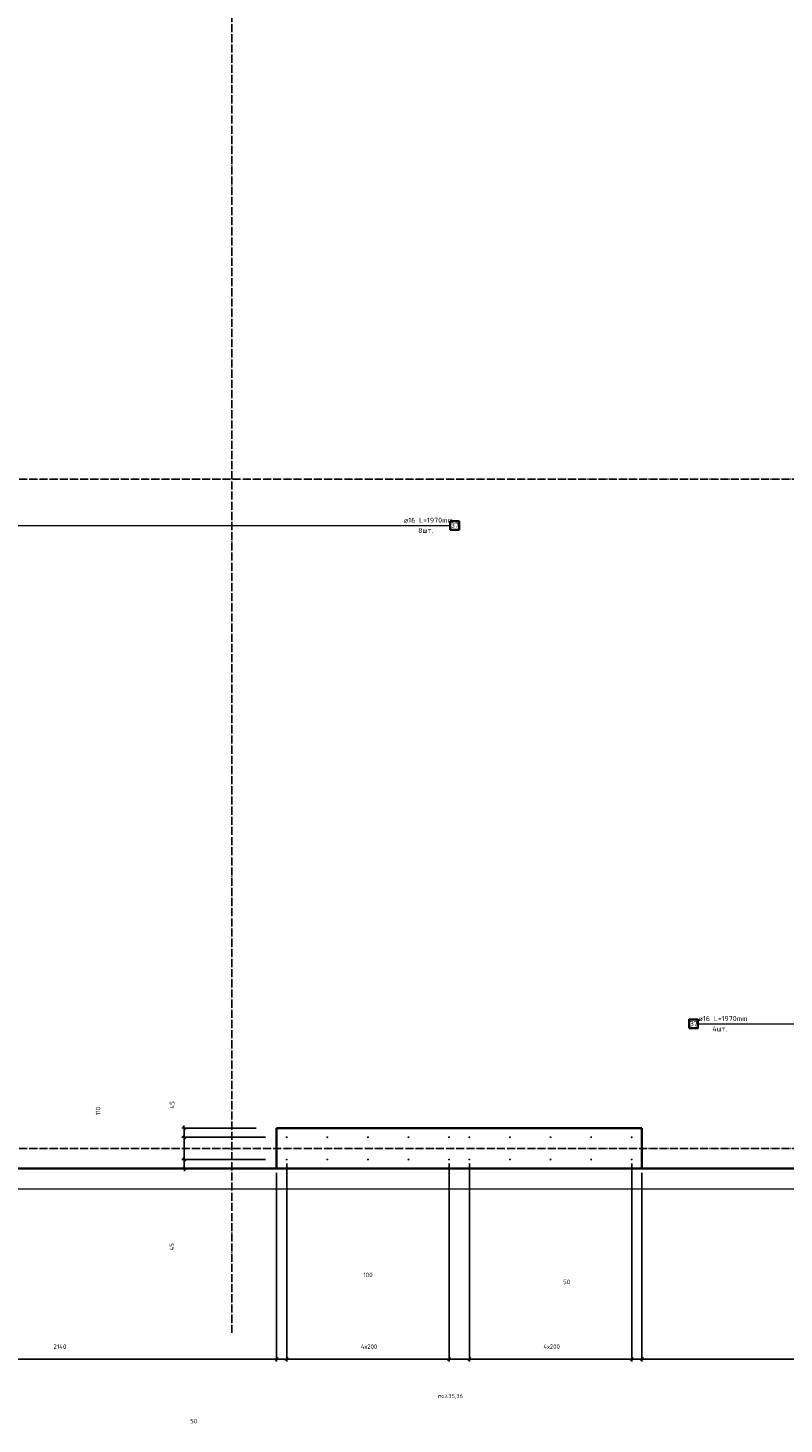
# Model space of a CAD drawing. Header units: millimetres. Extents: x -3170 to 89801, y -74170 to 82422.
# Tile 42 of 105: x 67395 to 71121, y 15381 to 22264. Entities that reach past the tile are written whole.
import ezdxf

# ---------------------------------------------------------------- set-up
doc = ezdxf.new("R2010")
doc.units = ezdxf.units.MM
doc.header["$PDMODE"] = 65
for name, pattern in [('______11', [50, 40, -5, 0, -5]), ('______3', [50, 40, -10]), ('______5', [110, 80, -10, 10, -10])]:
    doc.linetypes.add(name, pattern=pattern)
for name, color, linetype, lineweight in [('Standard', 7, 'Continuous', 25), ('Арм.стержн. Выпуски', 180, 'Continuous', 35), ('Балка_ общее', 7, '______3', 13), ('Размерная линия_ общее', 7, 'Continuous', 13)]:
    doc.layers.add(name, color=color, linetype=linetype, lineweight=lineweight)
doc.layers.add('Осевая линия_ общее', color=7, linetype='______5', lineweight=13, true_color=0xa0a0a0)
doc.styles.add('ISOCPEUR', font='ISOCPEUR')
doc.dimstyles.new('DIMSTYLE_3', dxfattribs={"dimtxt": 22, "dimasz": 25, "dimexe": 0, "dimexo": 0, "dimgap": 11, "dimtad": 2, "dimdec": 0, "dimrnd": 5, "dimzin": 12, "dimdsep": 46, "dimtxsty": 'ISOCPEUR', "dimblk1": 'ALL_ML_STRICH', "dimblk2": 'ALL_ML_STRICH', "dimsah": 1, "dimcen": 0, "dimclrd": 7, "dimclre": 256, "dimclrt": 7, "dimadec": 0, "dimazin": 0, "dimtfac": 1, "dimtdec": 0, "dimtix": 1, "dimtmove": 2, "dimatfit": 3, "dimfxl": 0, "dimtzin": 0, "dimlwd": 0, "dimlwe": -3, "dimarcsym": 0})
doc.dimstyles.new('DIMSTYLE_7', dxfattribs={"dimtxt": 22, "dimasz": 25, "dimexe": 0, "dimexo": 0, "dimgap": 11, "dimtad": 0, "dimdec": 0, "dimrnd": 5, "dimzin": 12, "dimdsep": 46, "dimtxsty": 'ISOCPEUR', "dimblk1": 'ALL_ML_STRICH', "dimblk2": 'ALL_ML_STRICH', "dimsah": 1, "dimcen": 0, "dimclrd": 7, "dimclre": 256, "dimclrt": 7, "dimadec": 0, "dimazin": 0, "dimtfac": 1, "dimtdec": 0, "dimtix": 1, "dimtmove": 2, "dimatfit": 3, "dimfxl": 0, "dimtzin": 0, "dimlwd": 0, "dimlwe": -3, "dimarcsym": 0})
doc.dimstyles.new('DIMSTYLE_9', dxfattribs={"dimtxt": 22, "dimasz": 25, "dimexe": 0, "dimexo": 0, "dimgap": 11, "dimtad": 2, "dimdec": 0, "dimrnd": 5, "dimzin": 12, "dimdsep": 46, "dimtxsty": 'ISOCPEUR', "dimblk1": 'ALL_ML_STRICH', "dimblk2": 'ALL_ML_STRICH', "dimsah": 1, "dimcen": 0, "dimclrd": 7, "dimclre": 256, "dimclrt": 7, "dimadec": 0, "dimazin": 0, "dimtfac": 1, "dimtdec": 0, "dimtix": 1, "dimtmove": 2, "dimatfit": 3, "dimfxl": 0, "dimtvp": 1.2, "dimtzin": 0, "dimlwd": 0, "dimlwe": -3, "dimarcsym": 0})

# ---------------------------------------------------------------- blocks, each defined once
blk = doc.blocks.new('СЛОЖНЫЙ_ОБЪЕКТ_6')
at = {"layer": 'Осевая линия_ общее', "color": 253, "linetype": '______11', "lineweight": -3, "true_color": 0xa0a0a0, "transparency": 33554687}
for p, q in [((68400, 15830), (68400, 40010)), ((56930, 20040), (74900, 20040)), ((56930, 16740), (74900, 16740))]:
    blk.add_line(p, q, dxfattribs=at)
blk = doc.blocks.new('ALL_ML_STRICH')
at = {"color": 0, "linetype": 'ByBlock', "lineweight": -2}
for p, q in [((-1, 0), (0.5, 0)), ((-0.3, -0.3), (0.3, 0.3)), ((0, -0.5), (0, 0.5))]:
    blk.add_line(p, q, dxfattribs=at)
blk = doc.blocks.new('*D407')
at = {"layer": 'DEFPOINTS', "color": 7, "linetype": 'Continuous', "lineweight": 13, "transparency": 33554687}
for p in [(68665, 16685), (68165.2, 16640), (68620, 16640)]:
    blk.add_point(p, dxfattribs=at)
at = {"layer": 'Размерная линия_ общее', "color": 253, "linetype": 'Continuous', "lineweight": -2, "true_color": 0xa0a0a0, "transparency": 33554687}
for p, q in [((68565, 16685), (68165.2, 16685)), ((68520, 16640), (68165.2, 16640))]:
    blk.add_line(p, q, dxfattribs=at)
at = {"layer": 'Размерная линия_ общее', "color": 7, "linetype": 'Continuous', "lineweight": -2, "transparency": 33554687}
blk.add_line((68165.2, 16640), (68165.2, 16685), dxfattribs=at)
at = {"layer": 'Размерная линия_ общее', "color": 7, "linetype": 'Continuous', "lineweight": 13, "transparency": 33554687, "xscale": 25, "yscale": 25, "zscale": 25}
for p, rotation in [((68165.2, 16685), 90), ((68165.2, 16640), 270)]:
    blk.add_blockref('ALL_ML_STRICH', p, dxfattribs=dict(at, rotation=rotation))
at = {"layer": 'Размерная линия_ общее', "color": 7, "linetype": 'Continuous', "lineweight": 13, "transparency": 33554687, "insert": (68103.7, 16254.4), "char_height": 22, "width": 44, "attachment_point": 5, "rotation": 90, "style": 'ISOCPEUR'}
blk.add_mtext('\\A1;{45}', dxfattribs=at)
blk = doc.blocks.new('*D408')
at = {"layer": 'DEFPOINTS', "color": 7, "linetype": 'Continuous', "lineweight": 13, "transparency": 33554687}
for p in [(68665, 16795), (68165.2, 16685), (68665, 16685)]:
    blk.add_point(p, dxfattribs=at)
at = {"layer": 'Размерная линия_ общее', "color": 253, "linetype": 'Continuous', "lineweight": -2, "true_color": 0xa0a0a0, "transparency": 33554687}
for p, q in [((68565, 16795), (68165.2, 16795)), ((68565, 16685), (68165.2, 16685))]:
    blk.add_line(p, q, dxfattribs=at)
at = {"layer": 'Размерная линия_ общее', "color": 7, "linetype": 'Continuous', "lineweight": -2, "transparency": 33554687}
blk.add_line((68165.2, 16685), (68165.2, 16795), dxfattribs=at)
at = {"layer": 'Размерная линия_ общее', "color": 7, "linetype": 'Continuous', "lineweight": 13, "transparency": 33554687, "xscale": 25, "yscale": 25, "zscale": 25}
for p, rotation in [((68165.2, 16795), 90), ((68165.2, 16685), 270)]:
    blk.add_blockref('ALL_ML_STRICH', p, dxfattribs=dict(at, rotation=rotation))
at = {"layer": 'Размерная линия_ общее', "color": 7, "linetype": 'Continuous', "lineweight": 13, "transparency": 33554687, "insert": (67739.9, 16924.1), "char_height": 22, "width": 66, "attachment_point": 5, "rotation": 90, "style": 'ISOCPEUR'}
blk.add_mtext('\\A1;{110}', dxfattribs=at)
blk = doc.blocks.new('*D409')
at = {"layer": 'DEFPOINTS', "color": 7, "linetype": 'Continuous', "lineweight": 13, "transparency": 33554687}
for p in [(68620, 16840), (68165.2, 16795), (68665, 16795)]:
    blk.add_point(p, dxfattribs=at)
at = {"layer": 'Размерная линия_ общее', "color": 253, "linetype": 'Continuous', "lineweight": -2, "true_color": 0xa0a0a0, "transparency": 33554687}
for p, q in [((68520, 16840), (68165.2, 16840)), ((68565, 16795), (68165.2, 16795))]:
    blk.add_line(p, q, dxfattribs=at)
at = {"layer": 'Размерная линия_ общее', "color": 7, "linetype": 'Continuous', "lineweight": -2, "transparency": 33554687}
blk.add_line((68165.2, 16795), (68165.2, 16840), dxfattribs=at)
at = {"layer": 'Размерная линия_ общее', "color": 7, "linetype": 'Continuous', "lineweight": 13, "transparency": 33554687, "xscale": 25, "yscale": 25, "zscale": 25}
for p, rotation in [((68165.2, 16840), 90), ((68165.2, 16795), 270)]:
    blk.add_blockref('ALL_ML_STRICH', p, dxfattribs=dict(at, rotation=rotation))
at = {"layer": 'Размерная линия_ общее', "color": 7, "linetype": 'Continuous', "lineweight": 13, "transparency": 33554687, "insert": (68104.8, 16953.9), "char_height": 22, "width": 44, "attachment_point": 5, "rotation": 90, "style": 'ISOCPEUR'}
blk.add_mtext('\\A1;{45}', dxfattribs=at)
blk = doc.blocks.new('*D622')
at = {"layer": 'DEFPOINTS', "color": 7, "linetype": 'Continuous', "lineweight": 13, "transparency": 33554687}
for p in [(66480, 16640), (68620, 16640), (66480, 15701.3)]:
    blk.add_point(p, dxfattribs=at)
at = {"layer": 'Размерная линия_ общее', "color": 253, "linetype": 'Continuous', "lineweight": -2, "true_color": 0xa0a0a0, "transparency": 33554687}
for p, q in [((66480, 16620), (66480, 15701.3)), ((68620, 16620), (68620, 15701.3))]:
    blk.add_line(p, q, dxfattribs=at)
at = {"layer": 'Размерная линия_ общее', "color": 7, "linetype": 'Continuous', "lineweight": -2, "transparency": 33554687}
blk.add_line((66480, 15701.3), (68620, 15701.3), dxfattribs=at)
at = {"layer": 'Размерная линия_ общее', "color": 7, "linetype": 'Continuous', "lineweight": 13, "transparency": 33554687, "xscale": 25, "yscale": 25, "zscale": 25, "rotation": 180}
blk.add_blockref('ALL_ML_STRICH', (66480, 15701.3), dxfattribs=at)
at = {"layer": 'Размерная линия_ общее', "color": 7, "linetype": 'Continuous', "lineweight": 13, "transparency": 33554687, "xscale": 25, "yscale": 25, "zscale": 25}
blk.add_blockref('ALL_ML_STRICH', (68620, 15701.3), dxfattribs=at)
at = {"layer": 'Размерная линия_ общее', "color": 7, "linetype": 'Continuous', "lineweight": 13, "transparency": 33554687, "insert": (67552.2, 15762.3), "char_height": 22, "width": 88, "attachment_point": 5, "style": 'ISOCPEUR'}
blk.add_mtext('\\A1;{2140}', dxfattribs=at)
blk = doc.blocks.new('*D623')
at = {"layer": 'DEFPOINTS', "color": 7, "linetype": 'Continuous', "lineweight": 13, "transparency": 33554687}
for p in [(68670, 16685), (68620, 16640), (68620, 15701.3)]:
    blk.add_point(p, dxfattribs=at)
at = {"layer": 'Размерная линия_ общее', "color": 253, "linetype": 'Continuous', "lineweight": -2, "true_color": 0xa0a0a0, "transparency": 33554687}
for p, q in [((68670, 16665), (68670, 15701.3)), ((68620, 16620), (68620, 15701.3))]:
    blk.add_line(p, q, dxfattribs=at)
at = {"layer": 'Размерная линия_ общее', "color": 7, "linetype": 'Continuous', "lineweight": -2, "transparency": 33554687}
blk.add_line((68620, 15701.3), (68670, 15701.3), dxfattribs=at)
at = {"layer": 'Размерная линия_ общее', "color": 7, "linetype": 'Continuous', "lineweight": 13, "transparency": 33554687, "xscale": 25, "yscale": 25, "zscale": 25, "rotation": 180}
blk.add_blockref('ALL_ML_STRICH', (68620, 15701.3), dxfattribs=at)
at = {"layer": 'Размерная линия_ общее', "color": 7, "linetype": 'Continuous', "lineweight": 13, "transparency": 33554687, "xscale": 25, "yscale": 25, "zscale": 25}
blk.add_blockref('ALL_ML_STRICH', (68670, 15701.3), dxfattribs=at)
at = {"layer": 'Размерная линия_ общее', "color": 7, "linetype": 'Continuous', "lineweight": 13, "transparency": 33554687, "insert": (68211.4, 15395.1), "char_height": 22, "width": 44, "attachment_point": 5, "style": 'ISOCPEUR'}
blk.add_mtext('\\A1;{50}', dxfattribs=at)
blk = doc.blocks.new('*D624')
at = {"layer": 'DEFPOINTS', "color": 7, "linetype": 'Continuous', "lineweight": 13, "transparency": 33554687}
for p in [(68670, 16685), (69470, 16685), (68670, 15701.3)]:
    blk.add_point(p, dxfattribs=at)
at = {"layer": 'Размерная линия_ общее', "color": 253, "linetype": 'Continuous', "lineweight": -2, "true_color": 0xa0a0a0, "transparency": 33554687}
for p, q in [((68670, 16665), (68670, 15701.3)), ((69470, 16665), (69470, 15701.3))]:
    blk.add_line(p, q, dxfattribs=at)
at = {"layer": 'Размерная линия_ общее', "color": 7, "linetype": 'Continuous', "lineweight": -2, "transparency": 33554687}
blk.add_line((68670, 15701.3), (69470, 15701.3), dxfattribs=at)
at = {"layer": 'Размерная линия_ общее', "color": 7, "linetype": 'Continuous', "lineweight": 13, "transparency": 33554687, "xscale": 25, "yscale": 25, "zscale": 25, "rotation": 180}
blk.add_blockref('ALL_ML_STRICH', (68670, 15701.3), dxfattribs=at)
at = {"layer": 'Размерная линия_ общее', "color": 7, "linetype": 'Continuous', "lineweight": 13, "transparency": 33554687, "xscale": 25, "yscale": 25, "zscale": 25}
blk.add_blockref('ALL_ML_STRICH', (69470, 15701.3), dxfattribs=at)
at = {"layer": 'Размерная линия_ общее', "color": 7, "linetype": 'Continuous', "lineweight": 13, "transparency": 33554687, "insert": (69035, 15773.3), "char_height": 22, "width": 1.1, "attachment_point": 1, "line_spacing_factor": 0.60241, "style": 'ISOCPEUR'}
blk.add_mtext('\\W0.91;4х200', dxfattribs=at)
blk = doc.blocks.new('*D625')
at = {"layer": 'DEFPOINTS', "color": 7, "linetype": 'Continuous', "lineweight": 13, "transparency": 33554687}
for p in [(69470, 16685), (69570, 16685), (69470, 15701.3)]:
    blk.add_point(p, dxfattribs=at)
at = {"layer": 'Размерная линия_ общее', "color": 253, "linetype": 'Continuous', "lineweight": -2, "true_color": 0xa0a0a0, "transparency": 33554687}
for p, q in [((69470, 16665), (69470, 15701.3)), ((69570, 16665), (69570, 15701.3))]:
    blk.add_line(p, q, dxfattribs=at)
at = {"layer": 'Размерная линия_ общее', "color": 7, "linetype": 'Continuous', "lineweight": -2, "transparency": 33554687}
blk.add_line((69470, 15701.3), (69570, 15701.3), dxfattribs=at)
at = {"layer": 'Размерная линия_ общее', "color": 7, "linetype": 'Continuous', "lineweight": 13, "transparency": 33554687, "xscale": 25, "yscale": 25, "zscale": 25, "rotation": 180}
blk.add_blockref('ALL_ML_STRICH', (69470, 15701.3), dxfattribs=at)
at = {"layer": 'Размерная линия_ общее', "color": 7, "linetype": 'Continuous', "lineweight": 13, "transparency": 33554687, "xscale": 25, "yscale": 25, "zscale": 25}
blk.add_blockref('ALL_ML_STRICH', (69570, 15701.3), dxfattribs=at)
at = {"layer": 'Размерная линия_ общее', "color": 7, "linetype": 'Continuous', "lineweight": 13, "transparency": 33554687, "insert": (69070.2, 16116.1), "char_height": 22, "width": 66, "attachment_point": 5, "style": 'ISOCPEUR'}
blk.add_mtext('\\A1;{100}', dxfattribs=at)
blk = doc.blocks.new('*D626')
at = {"layer": 'DEFPOINTS', "color": 7, "linetype": 'Continuous', "lineweight": 13, "transparency": 33554687}
for p in [(69570, 16685), (70370, 16685), (69570, 15701.3)]:
    blk.add_point(p, dxfattribs=at)
at = {"layer": 'Размерная линия_ общее', "color": 253, "linetype": 'Continuous', "lineweight": -2, "true_color": 0xa0a0a0, "transparency": 33554687}
for p, q in [((69570, 16665), (69570, 15701.3)), ((70370, 16665), (70370, 15701.3))]:
    blk.add_line(p, q, dxfattribs=at)
at = {"layer": 'Размерная линия_ общее', "color": 7, "linetype": 'Continuous', "lineweight": -2, "transparency": 33554687}
blk.add_line((69570, 15701.3), (70370, 15701.3), dxfattribs=at)
at = {"layer": 'Размерная линия_ общее', "color": 7, "linetype": 'Continuous', "lineweight": 13, "transparency": 33554687, "xscale": 25, "yscale": 25, "zscale": 25, "rotation": 180}
blk.add_blockref('ALL_ML_STRICH', (69570, 15701.3), dxfattribs=at)
at = {"layer": 'Размерная линия_ общее', "color": 7, "linetype": 'Continuous', "lineweight": 13, "transparency": 33554687, "xscale": 25, "yscale": 25, "zscale": 25}
blk.add_blockref('ALL_ML_STRICH', (70370, 15701.3), dxfattribs=at)
at = {"layer": 'Размерная линия_ общее', "color": 7, "linetype": 'Continuous', "lineweight": 13, "transparency": 33554687, "insert": (69935, 15773.3), "char_height": 22, "width": 1.1, "attachment_point": 1, "line_spacing_factor": 0.60241, "style": 'ISOCPEUR'}
blk.add_mtext('\\W0.91;4х200', dxfattribs=at)
blk = doc.blocks.new('*D627')
at = {"layer": 'DEFPOINTS', "color": 7, "linetype": 'Continuous', "lineweight": 13, "transparency": 33554687}
for p in [(70370, 16685), (70420, 16640), (70370, 15701.3)]:
    blk.add_point(p, dxfattribs=at)
at = {"layer": 'Размерная линия_ общее', "color": 253, "linetype": 'Continuous', "lineweight": -2, "true_color": 0xa0a0a0, "transparency": 33554687}
for p, q in [((70370, 16665), (70370, 15701.3)), ((70420, 16620), (70420, 15701.3))]:
    blk.add_line(p, q, dxfattribs=at)
at = {"layer": 'Размерная линия_ общее', "color": 7, "linetype": 'Continuous', "lineweight": -2, "transparency": 33554687}
blk.add_line((70370, 15701.3), (70420, 15701.3), dxfattribs=at)
at = {"layer": 'Размерная линия_ общее', "color": 7, "linetype": 'Continuous', "lineweight": 13, "transparency": 33554687, "xscale": 25, "yscale": 25, "zscale": 25, "rotation": 180}
blk.add_blockref('ALL_ML_STRICH', (70370, 15701.3), dxfattribs=at)
at = {"layer": 'Размерная линия_ общее', "color": 7, "linetype": 'Continuous', "lineweight": 13, "transparency": 33554687, "xscale": 25, "yscale": 25, "zscale": 25}
blk.add_blockref('ALL_ML_STRICH', (70420, 15701.3), dxfattribs=at)
at = {"layer": 'Размерная линия_ общее', "color": 7, "linetype": 'Continuous', "lineweight": 13, "transparency": 33554687, "insert": (70049.2, 16081.4), "char_height": 22, "width": 44, "attachment_point": 5, "style": 'ISOCPEUR'}
blk.add_mtext('\\A1;{50}', dxfattribs=at)
blk = doc.blocks.new('*D628')
at = {"layer": 'DEFPOINTS', "color": 7, "linetype": 'Continuous', "lineweight": 13, "transparency": 33554687}
for p in [(70420, 16640), (72650, 16640), (70420, 15701.3)]:
    blk.add_point(p, dxfattribs=at)
at = {"layer": 'Размерная линия_ общее', "color": 253, "linetype": 'Continuous', "lineweight": -2, "true_color": 0xa0a0a0, "transparency": 33554687}
for p, q in [((70420, 16620), (70420, 15701.3)), ((72650, 16620), (72650, 15701.3))]:
    blk.add_line(p, q, dxfattribs=at)
at = {"layer": 'Размерная линия_ общее', "color": 7, "linetype": 'Continuous', "lineweight": -2, "transparency": 33554687}
blk.add_line((70420, 15701.3), (72650, 15701.3), dxfattribs=at)
at = {"layer": 'Размерная линия_ общее', "color": 7, "linetype": 'Continuous', "lineweight": 13, "transparency": 33554687, "xscale": 25, "yscale": 25, "zscale": 25, "rotation": 180}
blk.add_blockref('ALL_ML_STRICH', (70420, 15701.3), dxfattribs=at)
at = {"layer": 'Размерная линия_ общее', "color": 7, "linetype": 'Continuous', "lineweight": 13, "transparency": 33554687, "xscale": 25, "yscale": 25, "zscale": 25}
blk.add_blockref('ALL_ML_STRICH', (72650, 15701.3), dxfattribs=at)
at = {"layer": 'Размерная линия_ общее', "color": 7, "linetype": 'Continuous', "lineweight": 13, "transparency": 33554687, "insert": (71536.1, 15762.3), "char_height": 22, "width": 88, "attachment_point": 5, "style": 'ISOCPEUR'}
blk.add_mtext('\\A1;{2230}', dxfattribs=at)

msp = doc.modelspace()

# ---------------------------------------------------------------- hatches: boundary and pattern name
at = {"layer": 'Арм.стержн. Выпуски', "linetype": 'Continuous', "lineweight": 35, "transparency": 33554687}
for points in [[(68675, 16795), (68674.6, 16796.9), (68673.5, 16798.5), (68671.9, 16799.6), (68670, 16800), (68668.1, 16799.6), (68666.5, 16798.5), (68665.4, 16796.9), (68665, 16795), (68665.4, 16793.1), (68666.5, 16791.5), (68668.1, 16790.4), (68670, 16790), (68671.9, 16790.4), (68673.5, 16791.5), (68674.6, 16793.1)], [(68875, 16795), (68874.6, 16796.9), (68873.5, 16798.5), (68871.9, 16799.6), (68870, 16800), (68868.1, 16799.6), (68866.5, 16798.5), (68865.4, 16796.9), (68865, 16795), (68865.4, 16793.1), (68866.5, 16791.5), (68868.1, 16790.4), (68870, 16790), (68871.9, 16790.4), (68873.5, 16791.5), (68874.6, 16793.1)], [(69075, 16795), (69074.6, 16796.9), (69073.5, 16798.5), (69071.9, 16799.6), (69070, 16800), (69068.1, 16799.6), (69066.5, 16798.5), (69065.4, 16796.9), (69065, 16795), (69065.4, 16793.1), (69066.5, 16791.5), (69068.1, 16790.4), (69070, 16790), (69071.9, 16790.4), (69073.5, 16791.5), (69074.6, 16793.1)], [(69275, 16795), (69274.6, 16796.9), (69273.5, 16798.5), (69271.9, 16799.6), (69270, 16800), (69268.1, 16799.6), (69266.5, 16798.5), (69265.4, 16796.9), (69265, 16795), (69265.4, 16793.1), (69266.5, 16791.5), (69268.1, 16790.4), (69270, 16790), (69271.9, 16790.4), (69273.5, 16791.5), (69274.6, 16793.1)], [(69475, 16795), (69474.6, 16796.9), (69473.5, 16798.5), (69471.9, 16799.6), (69470, 16800), (69468.1, 16799.6), (69466.5, 16798.5), (69465.4, 16796.9), (69465, 16795), (69465.4, 16793.1), (69466.5, 16791.5), (69468.1, 16790.4), (69470, 16790), (69471.9, 16790.4), (69473.5, 16791.5), (69474.6, 16793.1)], [(69575, 16795), (69574.6, 16796.9), (69573.5, 16798.5), (69571.9, 16799.6), (69570, 16800), (69568.1, 16799.6), (69566.5, 16798.5), (69565.4, 16796.9), (69565, 16795), (69565.4, 16793.1), (69566.5, 16791.5), (69568.1, 16790.4), (69570, 16790), (69571.9, 16790.4), (69573.5, 16791.5), (69574.6, 16793.1)], [(69775, 16795), (69774.6, 16796.9), (69773.5, 16798.5), (69771.9, 16799.6), (69770, 16800), (69768.1, 16799.6), (69766.5, 16798.5), (69765.4, 16796.9), (69765, 16795), (69765.4, 16793.1), (69766.5, 16791.5), (69768.1, 16790.4), (69770, 16790), (69771.9, 16790.4), (69773.5, 16791.5), (69774.6, 16793.1)], [(69975, 16795), (69974.6, 16796.9), (69973.5, 16798.5), (69971.9, 16799.6), (69970, 16800), (69968.1, 16799.6), (69966.5, 16798.5), (69965.4, 16796.9), (69965, 16795), (69965.4, 16793.1), (69966.5, 16791.5), (69968.1, 16790.4), (69970, 16790), (69971.9, 16790.4), (69973.5, 16791.5), (69974.6, 16793.1)], [(70175, 16795), (70174.6, 16796.9), (70173.5, 16798.5), (70171.9, 16799.6), (70170, 16800), (70168.1, 16799.6), (70166.5, 16798.5), (70165.4, 16796.9), (70165, 16795), (70165.4, 16793.1), (70166.5, 16791.5), (70168.1, 16790.4), (70170, 16790), (70171.9, 16790.4), (70173.5, 16791.5), (70174.6, 16793.1)], [(70375, 16795), (70374.6, 16796.9), (70373.5, 16798.5), (70371.9, 16799.6), (70370, 16800), (70368.1, 16799.6), (70366.5, 16798.5), (70365.4, 16796.9), (70365, 16795), (70365.4, 16793.1), (70366.5, 16791.5), (70368.1, 16790.4), (70370, 16790), (70371.9, 16790.4), (70373.5, 16791.5), (70374.6, 16793.1)], [(68675, 16685), (68674.6, 16686.9), (68673.5, 16688.5), (68671.9, 16689.6), (68670, 16690), (68668.1, 16689.6), (68666.5, 16688.5), (68665.4, 16686.9), (68665, 16685), (68665.4, 16683.1), (68666.5, 16681.5), (68668.1, 16680.4), (68670, 16680), (68671.9, 16680.4), (68673.5, 16681.5), (68674.6, 16683.1)], [(68875, 16685), (68874.6, 16686.9), (68873.5, 16688.5), (68871.9, 16689.6), (68870, 16690), (68868.1, 16689.6), (68866.5, 16688.5), (68865.4, 16686.9), (68865, 16685), (68865.4, 16683.1), (68866.5, 16681.5), (68868.1, 16680.4), (68870, 16680), (68871.9, 16680.4), (68873.5, 16681.5), (68874.6, 16683.1)], [(69075, 16685), (69074.6, 16686.9), (69073.5, 16688.5), (69071.9, 16689.6), (69070, 16690), (69068.1, 16689.6), (69066.5, 16688.5), (69065.4, 16686.9), (69065, 16685), (69065.4, 16683.1), (69066.5, 16681.5), (69068.1, 16680.4), (69070, 16680), (69071.9, 16680.4), (69073.5, 16681.5), (69074.6, 16683.1)], [(69275, 16685), (69274.6, 16686.9), (69273.5, 16688.5), (69271.9, 16689.6), (69270, 16690), (69268.1, 16689.6), (69266.5, 16688.5), (69265.4, 16686.9), (69265, 16685), (69265.4, 16683.1), (69266.5, 16681.5), (69268.1, 16680.4), (69270, 16680), (69271.9, 16680.4), (69273.5, 16681.5), (69274.6, 16683.1)], [(69475, 16685), (69474.6, 16686.9), (69473.5, 16688.5), (69471.9, 16689.6), (69470, 16690), (69468.1, 16689.6), (69466.5, 16688.5), (69465.4, 16686.9), (69465, 16685), (69465.4, 16683.1), (69466.5, 16681.5), (69468.1, 16680.4), (69470, 16680), (69471.9, 16680.4), (69473.5, 16681.5), (69474.6, 16683.1)], [(69575, 16685), (69574.6, 16686.9), (69573.5, 16688.5), (69571.9, 16689.6), (69570, 16690), (69568.1, 16689.6), (69566.5, 16688.5), (69565.4, 16686.9), (69565, 16685), (69565.4, 16683.1), (69566.5, 16681.5), (69568.1, 16680.4), (69570, 16680), (69571.9, 16680.4), (69573.5, 16681.5), (69574.6, 16683.1)], [(69775, 16685), (69774.6, 16686.9), (69773.5, 16688.5), (69771.9, 16689.6), (69770, 16690), (69768.1, 16689.6), (69766.5, 16688.5), (69765.4, 16686.9), (69765, 16685), (69765.4, 16683.1), (69766.5, 16681.5), (69768.1, 16680.4), (69770, 16680), (69771.9, 16680.4), (69773.5, 16681.5), (69774.6, 16683.1)], [(69975, 16685), (69974.6, 16686.9), (69973.5, 16688.5), (69971.9, 16689.6), (69970, 16690), (69968.1, 16689.6), (69966.5, 16688.5), (69965.4, 16686.9), (69965, 16685), (69965.4, 16683.1), (69966.5, 16681.5), (69968.1, 16680.4), (69970, 16680), (69971.9, 16680.4), (69973.5, 16681.5), (69974.6, 16683.1)], [(70175, 16685), (70174.6, 16686.9), (70173.5, 16688.5), (70171.9, 16689.6), (70170, 16690), (70168.1, 16689.6), (70166.5, 16688.5), (70165.4, 16686.9), (70165, 16685), (70165.4, 16683.1), (70166.5, 16681.5), (70168.1, 16680.4), (70170, 16680), (70171.9, 16680.4), (70173.5, 16681.5), (70174.6, 16683.1)], [(70375, 16685), (70374.6, 16686.9), (70373.5, 16688.5), (70371.9, 16689.6), (70370, 16690), (70368.1, 16689.6), (70366.5, 16688.5), (70365.4, 16686.9), (70365, 16685), (70365.4, 16683.1), (70366.5, 16681.5), (70368.1, 16680.4), (70370, 16680), (70371.9, 16680.4), (70373.5, 16681.5), (70374.6, 16683.1)]]:
    msp.add_hatch(color=4, dxfattribs=at).paths.add_polyline_path(points)

# ---------------------------------------------------------------- linework, layer by layer
at = {"color": 7, "linetype": 'Continuous', "lineweight": 35, "transparency": 33554687}
for p, q in [((68620, 16640), (68620, 16840)), ((68620, 16840), (70420, 16840)), ((70420, 16840), (70420, 16640)), ((70420, 16640), (68620, 16640))]:
    msp.add_line(p, q, dxfattribs=at)
at = {"layer": 'Standard', "color": 7, "linetype": 'Continuous', "lineweight": 18, "transparency": 33554687}
msp.add_lwpolyline([(59250, 16540), (78500, 16540), (78500, 38380), (59250, 38380), (59250, 16540)], dxfattribs=at)
at = {"layer": 'Арм.стержн. Выпуски', "color": 7, "linetype": 'Continuous', "lineweight": 13, "transparency": 33554687}
for p, q in [((67160.9, 19810.8), (69475.9, 19810.8)), ((70696.4, 17353.9), (73011.4, 17353.9))]:
    msp.add_line(p, q, dxfattribs=at)
at = {"layer": 'Арм.стержн. Выпуски', "color": 7, "linetype": 'Continuous', "lineweight": 35, "transparency": 33554687}
for points in [[(69475.9, 19789.9), (69519.3, 19789.9), (69519.3, 19831.6), (69475.9, 19831.6), (69475.9, 19789.9)], [(70653.1, 17333.1), (70696.4, 17333.1), (70696.4, 17374.8), (70653.1, 17374.8), (70653.1, 17333.1)]]:
    msp.add_lwpolyline(points, dxfattribs=at)
at = {"layer": 'Размерная линия_ общее', "color": 7, "linetype": 'Continuous', "lineweight": 35, "transparency": 33554687}
for p, q in [((68620, 16640), (66480, 16640)), ((72650, 16640), (70420, 16640))]:
    msp.add_line(p, q, dxfattribs=at)

# ---------------------------------------------------------------- block references
at = {"layer": 'Балка_ общее', "color": 7, "linetype": 'Continuous', "lineweight": 13, "transparency": 33554687}
msp.add_blockref('СЛОЖНЫЙ_ОБЪЕКТ_6', (0, 0), dxfattribs=at)

# ---------------------------------------------------------------- texts
at = {"layer": 'Standard', "color": 7, "linetype": 'Continuous', "lineweight": 13, "transparency": 33554687, "insert": (69476.4, 15516.9), "char_height": 20, "width": 119.649, "attachment_point": 5, "style": 'ISOCPEUR'}
msp.add_mtext('\\A1;{\\fISOCPEUR|i0|b0;\\H20.000000;\\W1.000000;\\C7;поз.35,36}\\P', dxfattribs=at)
at = {"layer": 'Арм.стержн. Выпуски', "color": 7, "linetype": 'Continuous', "lineweight": 25, "transparency": 33554687, "char_height": 25, "attachment_point": 7, "style": 'ISOCPEUR'}
for s, insert, width in [('\\W0.94;ø16 L=1970mm ', (69246.4, 19824.1), 239.134), ('\\W0.87;37', (69480.1, 19799.1), 45.901), ('\\W0.94;8шт. ', (69317.7, 19774.1), 96.774), ('\\W0.87;37', (70657.2, 17342.3), 45.901), ('\\W0.94;ø16 L=1970mm ', (70698.4, 17367.3), 239.134), ('\\W0.95;4шт. ', (70768.4, 17317.3), 99.298)]:
    msp.add_mtext(s, dxfattribs=dict(at, insert=insert, width=width))

# ---------------------------------------------------------------- dimensions: what is measured, and where the dimension line sits
at = {"layer": 'Размерная линия_ общее', "color": 7, "linetype": 'Continuous', "lineweight": 13, "transparency": 33554687}
for base, p1, p2, dimstyle, picture, middle in [((68165.2, 16795), (68565, 16685), (68565, 16795), 'DIMSTYLE_3', '*D408', (67739.9, 16924.1)), ((68165.2, 16840), (68565, 16795), (68520, 16840), 'DIMSTYLE_9', '*D409', (68104.8, 16953.9)), ((68165.2, 16685), (68520, 16640), (68565, 16685), 'DIMSTYLE_9', '*D407', (68103.7, 16254.4))]:
    dim = msp.add_linear_dim(base=base, p1=p1, p2=p2, angle=90, dimstyle=dimstyle, override={"dimpost": '<>', "dimclrd": 7, "dimclre": 253, "dimclrt": 7, "dimlwd": 0, "dimlwe": 65533}, dxfattribs=at)
    dim.commit()
    dim.dimension.update_dxf_attribs({"geometry": picture, "text_midpoint": middle, "dimtype": 160})
for base, p1, p2, dimstyle, picture, middle in [((68670, 15701.3), (68620, 16620), (68670, 16665), 'DIMSTYLE_7', '*D623', (68211.4, 15395.1)), ((69570, 15701.3), (69470, 16665), (69570, 16665), 'DIMSTYLE_3', '*D625', (69070.2, 16116.1)), ((70420, 15701.3), (70370, 16665), (70420, 16620), 'DIMSTYLE_3', '*D627', (70049.2, 16081.4)), ((68620, 15701.3), (66480, 16620), (68620, 16620), 'DIMSTYLE_3', '*D622', (67552.2, 15762.3)), ((72650, 15701.3), (70420, 16620), (72650, 16620), 'DIMSTYLE_3', '*D628', (71536.1, 15762.3))]:
    dim = msp.add_linear_dim(base=base, p1=p1, p2=p2, dimstyle=dimstyle, override={"dimpost": '<>', "dimclrd": 7, "dimclre": 253, "dimclrt": 7, "dimlwd": 0, "dimlwe": 65533}, dxfattribs=at)
    dim.commit()
    dim.dimension.update_dxf_attribs({"geometry": picture, "text_midpoint": middle, "dimtype": 160})
for base, p1, p2, picture, middle in [((69470, 15701.3), (68670, 16665), (69470, 16665), '*D624', (69070, 15712.3)), ((70370, 15701.3), (69570, 16665), (70370, 16665), '*D626', (69970, 15712.3))]:
    dim = msp.add_linear_dim(base=base, p1=p1, p2=p2, text='\\W0.91;4х200', dimstyle='DIMSTYLE_3', override={"dimpost": '<>', "dimclrd": 7, "dimclre": 253, "dimclrt": 7, "dimlwd": 0, "dimlwe": 65533}, dxfattribs=at)
    dim.commit()
    dim.dimension.update_dxf_attribs({"geometry": picture, "text_midpoint": middle, "dimtype": 160})

doc.saveas('drawing.dxf')
